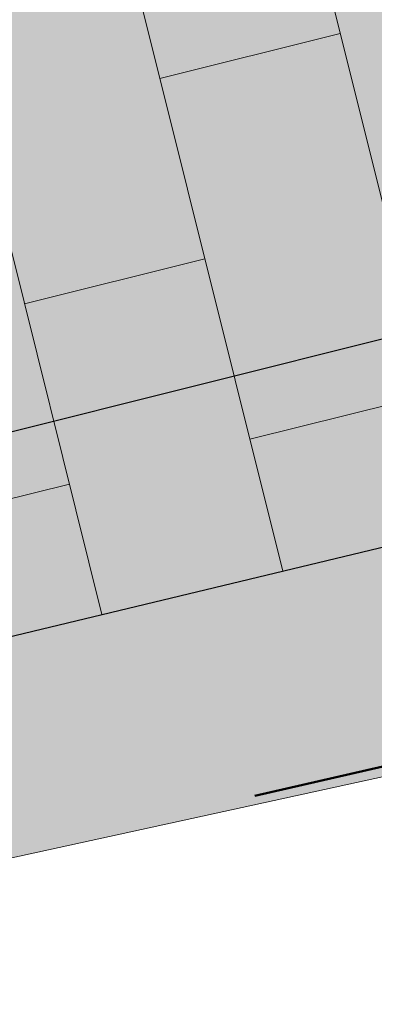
# Model space of a CAD drawing. Header units: metres. Extents: x 738076 to 738809, y 6589688 to 6590318.
# Tile 97 of 188: x 738436.97 to 738438.19, y 6590021.2 to 6590024.56. Entities that reach past the tile are written whole.
import ezdxf

# ---------------------------------------------------------------- set-up
doc = ezdxf.new("R2010")
doc.units = ezdxf.units.M
doc.linetypes.add('TOOPIIR', pattern=[7, 6, -1])
for name, color, linetype, lineweight in [('_GE (2D)', 7, 'Continuous', 5), ('_MA-joon kool (2D)', 7, 'Continuous', 5), ('_MA-pind kool (2D)', 7, 'Continuous', 5), ('MA-v2ikevorm-m88bel', 7, 'Continuous', 13), ('None', 7, 'Continuous', 5)]:
    doc.layers.add(name, color=color, linetype=linetype, lineweight=lineweight)
for name, color, linetype, lineweight, true_color in [('GE-HOONE', 7, 'Continuous', 5, 0x888888), ('GE-SITRASS', 7, 'Continuous', 5, 0x888888), ('MA-haljastus murukate', 7, 'Continuous', 5, 0xb9ceac), ('MA-projektala piir', 7, 'TOOPIIR', 50, 0xdd0000), ('MA-tee graniitkivi 100x100mm. tumehall', 7, 'Continuous', 5, 0x636466), ('MA-tee graniitplaat 300xvaba mm. helehall', 7, 'Continuous', 5, 0x636466)]:
    doc.layers.add(name, color=color, linetype=linetype, lineweight=lineweight, true_color=true_color)
doc.styles.add('Arial', font='Arial')
doc.linetypes.add('-S-', pattern='A,10,-0.8000000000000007,-1.308667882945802,["S",Arial,S=1.4,R=0,X=-1.308667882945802,Y=-0.6999999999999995],-0.8913321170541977,10,-3', length=26)
pattern_1 = [(104, (0, 0), (-0.6161377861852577, -0.153620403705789), []), (-166, (0, 0), (0.3072408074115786, -1.232275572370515), [0.6349999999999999, -0.6349999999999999]), (-166, (-0.7697581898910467, 0.4625173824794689), (0.3072408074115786, -1.232275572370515), [0.6349999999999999, -0.6349999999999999])]
pattern_2 = [(283.1205774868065, (4407960.373162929, 12471047.56384442), (0.3859047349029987, -0.2399704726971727), [0.1580007, -0.163277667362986]), (283.1205774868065, (4407960.566494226, 12471047.44358205), (0.3859047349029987, -0.2399704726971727), [0.1580007, -0.163277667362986]), (283.1205774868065, (4407960.529954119, 12471047.60036835), (0.3859047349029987, -0.2399704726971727), [0.1580007, -0.163277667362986]), (283.1205774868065, (4407960.409697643, 12471047.40704652), (0.3859047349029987, -0.2399704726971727), [0.1580007, -0.163277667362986]), (373.1155223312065, (4407960.566494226, 12471047.44358205), (-0.3859047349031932, 0.2399704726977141), [0.1580007, -0.163356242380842]), (373.1155223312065, (4407960.373162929, 12471047.56384442), (-0.3859047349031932, 0.2399704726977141), [0.1580007, -0.163356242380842]), (373.1155223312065, (4407960.529954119, 12471047.60036835), (-0.3859047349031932, 0.2399704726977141), [0.1580007, -0.163356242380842]), (373.1155223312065, (4407960.409697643, 12471047.40704652), (-0.3859047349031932, 0.2399704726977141), [0.1580007, -0.163356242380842]), (283.1205774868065, (4407960.720372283, 12471047.4794353), (0.3859047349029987, -0.2399704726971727), [0.1580007, -0.163277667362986]), (283.1205774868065, (4407960.563575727, 12471047.44290275), (0.3859047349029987, -0.2399704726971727), [0.1580007, -0.163277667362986]), (283.1205774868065, (4407960.52703967, 12471047.59969849), (0.3859047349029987, -0.2399704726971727), [0.1580007, -0.163277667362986]), (283.1205774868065, (4407960.683837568, 12471047.6362332), (0.3859047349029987, -0.2399704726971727), [0.1580007, -0.163277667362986]), (193.1155223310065, (4407960.719684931, 12471047.48234568), (0.3859047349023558, -0.2399704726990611), [0.1580007, -0.163356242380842]), (193.1155223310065, (4407960.599428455, 12471047.28902385), (0.3859047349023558, -0.2399704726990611), [0.1580007, -0.163356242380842]), (193.1155223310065, (4407960.562901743, 12471047.44583173), (0.3859047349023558, -0.2399704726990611), [0.157988, -0.163368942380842]), (193.1155223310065, (4407960.756226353, 12471047.32555856), (0.3859047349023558, -0.2399704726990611), [0.1580007, -0.163356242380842])]

# ---------------------------------------------------------------- blocks, each defined once
blk = doc.blocks.new('Hardscape (2D)-7')
at = {"layer": 'MA-haljastus murukate', "color": 0, "flags": 1}
for tag in ['instanceID', 'prm0_value', 'prm1_value', 'prm2_value', 'prm3_value', 'prm4_value', 'prm5_value', 'prm6_value', 'prm7_value', 'prm8_value', 'prm0_name', 'prm0_type', 'prm2_name', 'prm2_type', 'prm3_name', 'prm3_type', 'prm6_name', 'prm6_type', 'prm8_name', 'prm8_type', 'prm1_name', 'prm1_type', 'prm4_name', 'prm4_type', 'prm5_name', 'prm5_type', 'prm7_name', 'prm7_type', 'IFC_UUID']:
    blk.add_attdef(tag, (-2153990.443052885, -6234733.60896086), '', height=0.00018, dxfattribs=at)
at = {"color": 255, "linetype": 'Continuous', "lineweight": 5, "transparency": 33554687}
blk.add_wipeout([(3.900697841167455, 4.2542381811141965), (-2.963184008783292, 5.663392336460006), (-2.963184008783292, 6.480077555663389), (-1.409201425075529, 6.161045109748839), (-0.6084073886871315, 10.061651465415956), (-2.963184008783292, 10.545086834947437), (-2.963184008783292, 13.931955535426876), (1.6567575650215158, 15.041858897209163)], dxfattribs=at).dxf.layer = 'None'
blk = doc.blocks.new('Hardscape (2D)-44')
at = {"layer": 'MA-tee graniitplaat 300xvaba mm. helehall', "color": 0, "flags": 1}
for tag in ['instanceID', 'prm0_value', 'prm1_value', 'prm2_value', 'prm3_value', 'prm4_value', 'prm5_value', 'prm6_value', 'prm7_value', 'prm8_value', 'prm0_name', 'prm0_type', 'prm2_name', 'prm2_type', 'prm3_name', 'prm3_type', 'prm6_name', 'prm6_type', 'prm8_name', 'prm8_type', 'prm1_name', 'prm1_type', 'prm4_name', 'prm4_type', 'prm5_name', 'prm5_type', 'prm7_name', 'prm7_type', 'IFC_UUID']:
    blk.add_attdef(tag, (-2153991.025472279, -6234725.077291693), '', height=0.00018, dxfattribs=at)
at = {"color": 255, "linetype": 'Continuous', "lineweight": 5, "transparency": 33554687}
blk.add_wipeout([(84.71002162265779, 8.588447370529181), (84.12119525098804, 11.061904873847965), (2.1294583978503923, -8.690562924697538), (2.7118777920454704, -11.120557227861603)], dxfattribs=at).dxf.layer = 'MA-v2ikevorm-m88bel'
at = {"layer": 'MA-tee graniitplaat 300xvaba mm. helehall', "linetype": 'Continuous', "lineweight": 0, "true_color": 0xeeeeee, "transparency": 33554687}
blk.add_hatch(color=7, dxfattribs=at).paths.add_polyline_path([(84.71002162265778, 8.588447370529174), (84.12119525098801, 11.06190487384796), (2.129458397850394, -8.69056292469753), (2.711877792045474, -11.1205572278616)])
blk.add_hatch(color=7, dxfattribs=at).paths.add_polyline_path([(84.71002162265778, 8.588447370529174), (84.12119525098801, 11.06190487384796), (2.129458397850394, -8.69056292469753), (2.711877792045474, -11.1205572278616)])
blk.add_hatch(color=7, dxfattribs=at).paths.add_polyline_path([(84.71002162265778, 8.588447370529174), (84.12119525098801, 11.06190487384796), (2.129458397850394, -8.69056292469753), (2.711877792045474, -11.1205572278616)])
at = {"layer": 'MA-tee graniitplaat 300xvaba mm. helehall', "linetype": 'Continuous', "lineweight": 5, "true_color": 0x636466, "transparency": 33554687}
h = blk.add_hatch(dxfattribs=at)
h.set_pattern_fill('graniitplaat 300xvaba_ helehall', color=251, style=0, pattern_type=2)
h.set_pattern_definition(pattern_1)
h.paths.add_polyline_path([(84.71002162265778, 8.588447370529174), (84.12119525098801, 11.06190487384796), (2.129458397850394, -8.69056292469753), (2.711877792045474, -11.1205572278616)])
h = blk.add_hatch(dxfattribs=at)
h.set_pattern_fill('graniitplaat 300xvaba_ helehall', color=251, style=0, pattern_type=2)
h.set_pattern_definition(pattern_1)
h.paths.add_polyline_path([(84.71002162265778, 8.588447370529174), (84.12119525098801, 11.06190487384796), (2.129458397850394, -8.69056292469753), (2.711877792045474, -11.1205572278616)])
h = blk.add_hatch(dxfattribs=at)
h.set_pattern_fill('graniitplaat 300xvaba_ helehall', color=251, style=0, pattern_type=2)
h.set_pattern_definition(pattern_1)
h.paths.add_polyline_path([(84.71002162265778, 8.588447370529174), (84.12119525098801, 11.06190487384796), (2.129458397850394, -8.69056292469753), (2.711877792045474, -11.1205572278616)])
at = {"layer": 'MA-tee graniitplaat 300xvaba mm. helehall', "transparency": 33554687, "flags": 128}
blk.add_lwpolyline([(84.71002162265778, 8.588447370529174), (84.12119525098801, 11.06190487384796), (2.129458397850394, -8.69056292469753), (2.711877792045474, -11.1205572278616)], close=True, dxfattribs=at)
blk.add_lwpolyline([(84.71002162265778, 8.588447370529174), (84.12119525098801, 11.06190487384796), (2.129458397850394, -8.69056292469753), (2.711877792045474, -11.1205572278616)], close=True, dxfattribs=at)
blk.add_lwpolyline([(84.71002162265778, 8.588447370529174), (84.12119525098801, 11.06190487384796), (2.129458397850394, -8.69056292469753), (2.711877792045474, -11.1205572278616)], close=True, dxfattribs=at)
at = {"layer": 'MA-v2ikevorm-m88bel', "color": 7, "linetype": 'Continuous', "lineweight": 5, "transparency": 33554687, "flags": 128}
blk.add_lwpolyline([(84.71002162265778, 8.588447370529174), (84.12119525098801, 11.06190487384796), (2.129458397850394, -8.69056292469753), (2.711877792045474, -11.1205572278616)], close=True, dxfattribs=at)
blk = doc.blocks.new('Hardscape (2D)-46')
at = {"layer": 'MA-tee graniitkivi 100x100mm. tumehall', "linetype": 'Continuous', "lineweight": 0, "true_color": 0xcccccc, "transparency": 33554687}
h = blk.add_hatch(color=254, dxfattribs=at)
edge = h.paths.add_edge_path()
edge.add_line((0, 0), (0.1407406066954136, -0.6794191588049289))
edge.add_line((0.1407406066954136, -0.6794191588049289), (15.48401072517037, 2.678731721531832))
edge.add_line((15.48401072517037, 2.678731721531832), (15.34674060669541, 3.20758083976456))
edge.add_line((15.34674060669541, 3.20758083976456), (16.41374060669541, 3.399580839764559))
edge.add_line((16.41374060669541, 3.399580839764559), (16.58572260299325, 2.919861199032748))
edge.add_line((16.58572260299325, 2.919861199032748), (22.78914642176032, 4.277592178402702))
edge.add_line((22.78914642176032, 4.277592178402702), (22.67699217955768, 4.768493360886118))
edge.add_line((22.67699217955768, 4.768493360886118), (23.84154775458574, 5.034554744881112))
edge.add_line((23.84154775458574, 5.034554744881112), (23.96592798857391, 4.535152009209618))
edge.add_line((23.96592798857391, 4.535152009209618), (40.54866884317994, 8.164583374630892))
edge.add_line((40.54866884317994, 8.164583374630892), (40.5151436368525, 8.31078135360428))
edge.add_line((40.5151436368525, 8.31078135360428), (41.59908594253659, 8.559344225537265))
edge.add_line((41.59908594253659, 8.559344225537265), (41.63344689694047, 8.413340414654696))
edge.add_line((41.63344689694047, 8.413340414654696), (44.33938831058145, 9.05016440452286))
edge.add_line((44.33938831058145, 9.05016440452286), (44.30502735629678, 9.196168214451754))
edge.add_line((44.30502735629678, 9.196168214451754), (45.41465632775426, 9.45731146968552))
edge.add_line((45.41465632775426, 9.45731146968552), (45.44901747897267, 9.311306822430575))
edge.add_line((45.44901747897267, 9.311306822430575), (48.13536581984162, 9.933940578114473))
edge.add_line((48.13536581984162, 9.933940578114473), (48.10149875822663, 10.08005974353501))
edge.add_line((48.10149875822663, 10.08005974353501), (49.21200441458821, 10.33744941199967))
edge.add_line((49.21200441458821, 10.33744941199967), (49.24587259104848, 10.19132543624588))
edge.add_line((49.24587259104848, 10.19132543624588), (51.95964571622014, 10.7971639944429))
edge.add_line((51.95964571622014, 10.7971639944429), (51.92696906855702, 10.94353468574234))
edge.add_line((51.92696906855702, 10.94353468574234), (53.03952592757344, 11.19190837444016))
edge.add_line((53.03952592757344, 11.19190837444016), (53.07452205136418, 11.04605550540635))
edge.add_line((53.07452205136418, 11.04605550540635), (56.29808180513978, 11.81952054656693))
edge.add_line((56.29808180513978, 11.81952054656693), (56.26308816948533, 11.96536304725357))
edge.add_line((56.26308816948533, 11.96536304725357), (66.08179228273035, 14.44547745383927))
edge.add_line((66.08179228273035, 14.44547745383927), (66.0946364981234, 14.39716188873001))
edge.add_line((66.0946364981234, 14.39716188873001), (68.99433060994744, 15.16801690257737))
edge.add_line((68.99433060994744, 15.16801690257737), (69.00867158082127, 15.12014570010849))
edge.add_line((69.00867158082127, 15.12014570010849), (70.57701321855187, 15.58998018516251))
edge.add_arc((71.08218407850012, 13.8494995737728), 1.812310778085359, 185.6745158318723, 253.8147395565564, ccw=False)
edge.add_line((72.50942698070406, 14.96639171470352), (72.69492792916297, 14.77303567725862))
edge.add_line((72.69492792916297, 14.77303567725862), (73.06035552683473, 14.32290410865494))
edge.add_line((73.06035552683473, 14.32290410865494), (73.38358947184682, 13.85832996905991))
edge.add_line((73.38358947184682, 13.85832996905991), (73.45874060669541, 13.87858083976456))
edge.add_line((73.45874060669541, 13.87858083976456), (72.60780886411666, 17.45305304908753))
edge.add_line((72.60780886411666, 17.45305304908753), (0, 0))
at = {"layer": 'MA-tee graniitkivi 100x100mm. tumehall', "linetype": 'Continuous', "lineweight": 5, "true_color": 0x808080, "transparency": 33554687}
h = blk.add_hatch(dxfattribs=at)
h.set_pattern_fill('graniitkivi 100x100mm_ tumehall', color=8, style=0, pattern_type=2)
h.set_pattern_definition([(-44.99560985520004, (-0.2255647, 0.2255647), (0.4544318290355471, 7.033111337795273e-05), [0.1580007, -0.163277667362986]), (-44.99560985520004, (0.0021193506, 0.2255647), (0.4544318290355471, 7.033111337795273e-05), [0.1580007, -0.163277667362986]), (-44.99560985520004, (-0.1117219, 0.3393948), (0.4544318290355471, 7.033111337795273e-05), [0.1580007, -0.163277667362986]), (-44.99560985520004, (-0.1117219, 0.1117219), (0.4544318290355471, 7.033111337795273e-05), [0.1580007, -0.163277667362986]), (44.9993349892, (0.0021193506, 0.2255647), (-0.4544318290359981, -7.033111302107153e-05), [0.1580007, -0.163356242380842]), (44.9993349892, (-0.2255647, 0.2255647), (-0.4544318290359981, -7.033111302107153e-05), [0.1580007, -0.163356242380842]), (44.9993349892, (-0.1117219, 0.3393948), (-0.4544318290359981, -7.033111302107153e-05), [0.1580007, -0.163356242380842]), (44.9993349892, (-0.1117219, 0.1117219), (-0.4544318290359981, -7.033111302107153e-05), [0.1580007, -0.163356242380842]), (-44.99560985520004, (0.1138428, 0.3372866), (0.4544318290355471, 7.033111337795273e-05), [0.1580007, -0.163277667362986]), (-44.99560985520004, (0, 0.22344634), (0.4544318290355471, 7.033111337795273e-05), [0.1580007, -0.163277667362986]), (-44.99560985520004, (-0.1138428, 0.3372866), (0.4544318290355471, 7.033111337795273e-05), [0.1580007, -0.163277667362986]), (-44.99560985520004, (0, 0.4511294), (0.4544318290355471, 7.033111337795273e-05), [0.1580007, -0.163277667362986]), (-135.000665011, (0.1117219, 0.3393948), (0.4544318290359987, 7.033111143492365e-05), [0.1580007, -0.163356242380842]), (-135.000665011, (0.1117219, 0.1117219), (0.4544318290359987, 7.033111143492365e-05), [0.1580007, -0.163356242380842]), (-135.000665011, (-0.002119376, 0.2255774), (0.4544318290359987, 7.033111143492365e-05), [0.157988, -0.163368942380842]), (-135.000665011, (0.2255647, 0.2255647), (0.4544318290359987, 7.033111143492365e-05), [0.1580007, -0.163356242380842])])
edge = h.paths.add_edge_path()
edge.add_line((0, 0), (0.1407406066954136, -0.6794191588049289))
edge.add_line((0.1407406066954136, -0.6794191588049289), (15.48401072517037, 2.678731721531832))
edge.add_line((15.48401072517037, 2.678731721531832), (15.34674060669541, 3.20758083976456))
edge.add_line((15.34674060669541, 3.20758083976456), (16.41374060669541, 3.399580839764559))
edge.add_line((16.41374060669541, 3.399580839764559), (16.58572260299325, 2.919861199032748))
edge.add_line((16.58572260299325, 2.919861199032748), (22.78914642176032, 4.277592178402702))
edge.add_line((22.78914642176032, 4.277592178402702), (22.67699217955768, 4.768493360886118))
edge.add_line((22.67699217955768, 4.768493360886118), (23.84154775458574, 5.034554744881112))
edge.add_line((23.84154775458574, 5.034554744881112), (23.96592798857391, 4.535152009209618))
edge.add_line((23.96592798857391, 4.535152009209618), (40.54866884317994, 8.164583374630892))
edge.add_line((40.54866884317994, 8.164583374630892), (40.5151436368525, 8.31078135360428))
edge.add_line((40.5151436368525, 8.31078135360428), (41.59908594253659, 8.559344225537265))
edge.add_line((41.59908594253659, 8.559344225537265), (41.63344689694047, 8.413340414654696))
edge.add_line((41.63344689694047, 8.413340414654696), (44.33938831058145, 9.05016440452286))
edge.add_line((44.33938831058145, 9.05016440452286), (44.30502735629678, 9.196168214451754))
edge.add_line((44.30502735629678, 9.196168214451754), (45.41465632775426, 9.45731146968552))
edge.add_line((45.41465632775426, 9.45731146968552), (45.44901747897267, 9.311306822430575))
edge.add_line((45.44901747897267, 9.311306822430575), (48.13536581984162, 9.933940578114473))
edge.add_line((48.13536581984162, 9.933940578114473), (48.10149875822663, 10.08005974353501))
edge.add_line((48.10149875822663, 10.08005974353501), (49.21200441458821, 10.33744941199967))
edge.add_line((49.21200441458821, 10.33744941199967), (49.24587259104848, 10.19132543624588))
edge.add_line((49.24587259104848, 10.19132543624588), (51.95964571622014, 10.7971639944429))
edge.add_line((51.95964571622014, 10.7971639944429), (51.92696906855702, 10.94353468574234))
edge.add_line((51.92696906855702, 10.94353468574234), (53.03952592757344, 11.19190837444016))
edge.add_line((53.03952592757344, 11.19190837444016), (53.07452205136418, 11.04605550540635))
edge.add_line((53.07452205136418, 11.04605550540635), (56.29808180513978, 11.81952054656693))
edge.add_line((56.29808180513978, 11.81952054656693), (56.26308816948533, 11.96536304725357))
edge.add_line((56.26308816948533, 11.96536304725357), (66.08179228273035, 14.44547745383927))
edge.add_line((66.08179228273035, 14.44547745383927), (66.0946364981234, 14.39716188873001))
edge.add_line((66.0946364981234, 14.39716188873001), (68.99433060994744, 15.16801690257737))
edge.add_line((68.99433060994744, 15.16801690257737), (69.00867158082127, 15.12014570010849))
edge.add_line((69.00867158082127, 15.12014570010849), (70.57701321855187, 15.58998018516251))
edge.add_arc((71.08218407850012, 13.8494995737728), 1.812310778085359, 38.04503671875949, 106.18526044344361, ccw=False)
edge.add_line((72.50942698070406, 14.96639171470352), (72.69492792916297, 14.77303567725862))
edge.add_line((72.69492792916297, 14.77303567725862), (73.06035552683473, 14.32290410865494))
edge.add_line((73.06035552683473, 14.32290410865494), (73.38358947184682, 13.85832996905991))
edge.add_line((73.38358947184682, 13.85832996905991), (73.45874060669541, 13.87858083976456))
edge.add_line((73.45874060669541, 13.87858083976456), (72.60780886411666, 17.45305304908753))
edge.add_line((72.60780886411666, 17.45305304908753), (0, 0))
at = {"layer": 'MA-tee graniitkivi 100x100mm. tumehall', "linetype": 'Continuous', "lineweight": 0, "true_color": 0xcccccc, "transparency": 33554687}
h = blk.add_hatch(color=254, dxfattribs=at)
edge = h.paths.add_edge_path()
edge.add_line((0, 0), (0.1407406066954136, -0.6794191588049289))
edge.add_line((0.1407406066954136, -0.6794191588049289), (15.48401072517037, 2.678731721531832))
edge.add_line((15.48401072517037, 2.678731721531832), (15.34674060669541, 3.20758083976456))
edge.add_line((15.34674060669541, 3.20758083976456), (16.41374060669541, 3.399580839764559))
edge.add_line((16.41374060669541, 3.399580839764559), (16.58572260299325, 2.919861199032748))
edge.add_line((16.58572260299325, 2.919861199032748), (22.78914642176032, 4.277592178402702))
edge.add_line((22.78914642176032, 4.277592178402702), (22.67699217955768, 4.768493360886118))
edge.add_line((22.67699217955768, 4.768493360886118), (23.84154775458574, 5.034554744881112))
edge.add_line((23.84154775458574, 5.034554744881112), (23.96592798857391, 4.535152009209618))
edge.add_line((23.96592798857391, 4.535152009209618), (40.54866884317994, 8.164583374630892))
edge.add_line((40.54866884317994, 8.164583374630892), (40.5151436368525, 8.31078135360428))
edge.add_line((40.5151436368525, 8.31078135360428), (41.59908594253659, 8.559344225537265))
edge.add_line((41.59908594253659, 8.559344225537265), (41.63344689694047, 8.413340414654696))
edge.add_line((41.63344689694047, 8.413340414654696), (44.33938831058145, 9.05016440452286))
edge.add_line((44.33938831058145, 9.05016440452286), (44.30502735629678, 9.196168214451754))
edge.add_line((44.30502735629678, 9.196168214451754), (45.41465632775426, 9.45731146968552))
edge.add_line((45.41465632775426, 9.45731146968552), (45.44901747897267, 9.311306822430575))
edge.add_line((45.44901747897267, 9.311306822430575), (48.13536581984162, 9.933940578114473))
edge.add_line((48.13536581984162, 9.933940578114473), (48.10149875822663, 10.08005974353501))
edge.add_line((48.10149875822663, 10.08005974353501), (49.21200441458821, 10.33744941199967))
edge.add_line((49.21200441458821, 10.33744941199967), (49.24587259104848, 10.19132543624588))
edge.add_line((49.24587259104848, 10.19132543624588), (51.95964571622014, 10.7971639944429))
edge.add_line((51.95964571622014, 10.7971639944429), (51.92696906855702, 10.94353468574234))
edge.add_line((51.92696906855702, 10.94353468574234), (53.03952592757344, 11.19190837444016))
edge.add_line((53.03952592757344, 11.19190837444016), (53.07452205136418, 11.04605550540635))
edge.add_line((53.07452205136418, 11.04605550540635), (56.29808180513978, 11.81952054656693))
edge.add_line((56.29808180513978, 11.81952054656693), (56.26308816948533, 11.96536304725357))
edge.add_line((56.26308816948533, 11.96536304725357), (66.08179228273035, 14.44547745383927))
edge.add_line((66.08179228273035, 14.44547745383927), (66.0946364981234, 14.39716188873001))
edge.add_line((66.0946364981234, 14.39716188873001), (68.99433060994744, 15.16801690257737))
edge.add_line((68.99433060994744, 15.16801690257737), (69.00867158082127, 15.12014570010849))
edge.add_line((69.00867158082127, 15.12014570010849), (70.57701321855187, 15.58998018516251))
edge.add_arc((71.08218407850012, 13.8494995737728), 1.812310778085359, 38.04503671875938, 106.18526044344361, ccw=False)
edge.add_line((72.50942698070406, 14.96639171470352), (72.69492792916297, 14.77303567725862))
edge.add_line((72.69492792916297, 14.77303567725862), (73.06035552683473, 14.32290410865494))
edge.add_line((73.06035552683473, 14.32290410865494), (73.38358947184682, 13.85832996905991))
edge.add_line((73.38358947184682, 13.85832996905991), (73.45874060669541, 13.87858083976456))
edge.add_line((73.45874060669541, 13.87858083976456), (72.60780886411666, 17.45305304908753))
edge.add_line((72.60780886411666, 17.45305304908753), (0, 0))
at = {"layer": 'MA-tee graniitkivi 100x100mm. tumehall', "linetype": 'Continuous', "lineweight": 5, "true_color": 0x808080, "transparency": 33554687}
h = blk.add_hatch(dxfattribs=at)
h.set_pattern_fill('graniitkivi 100x100mm_ tumehall', color=8, angle=328.1161873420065, style=0, pattern_type=2)
h.set_pattern_definition(pattern_2)
edge = h.paths.add_edge_path()
edge.add_line((0, 0), (0.1407406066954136, -0.6794191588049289))
edge.add_line((0.1407406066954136, -0.6794191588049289), (15.48401072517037, 2.678731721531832))
edge.add_line((15.48401072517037, 2.678731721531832), (15.34674060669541, 3.20758083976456))
edge.add_line((15.34674060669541, 3.20758083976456), (16.41374060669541, 3.399580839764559))
edge.add_line((16.41374060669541, 3.399580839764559), (16.58572260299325, 2.919861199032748))
edge.add_line((16.58572260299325, 2.919861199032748), (22.78914642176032, 4.277592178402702))
edge.add_line((22.78914642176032, 4.277592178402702), (22.67699217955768, 4.768493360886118))
edge.add_line((22.67699217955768, 4.768493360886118), (23.84154775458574, 5.034554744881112))
edge.add_line((23.84154775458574, 5.034554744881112), (23.96592798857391, 4.535152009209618))
edge.add_line((23.96592798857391, 4.535152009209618), (40.54866884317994, 8.164583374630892))
edge.add_line((40.54866884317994, 8.164583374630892), (40.5151436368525, 8.31078135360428))
edge.add_line((40.5151436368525, 8.31078135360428), (41.59908594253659, 8.559344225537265))
edge.add_line((41.59908594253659, 8.559344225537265), (41.63344689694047, 8.413340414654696))
edge.add_line((41.63344689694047, 8.413340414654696), (44.33938831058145, 9.05016440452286))
edge.add_line((44.33938831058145, 9.05016440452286), (44.30502735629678, 9.196168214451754))
edge.add_line((44.30502735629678, 9.196168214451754), (45.41465632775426, 9.45731146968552))
edge.add_line((45.41465632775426, 9.45731146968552), (45.44901747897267, 9.311306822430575))
edge.add_line((45.44901747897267, 9.311306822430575), (48.13536581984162, 9.933940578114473))
edge.add_line((48.13536581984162, 9.933940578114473), (48.10149875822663, 10.08005974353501))
edge.add_line((48.10149875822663, 10.08005974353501), (49.21200441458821, 10.33744941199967))
edge.add_line((49.21200441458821, 10.33744941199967), (49.24587259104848, 10.19132543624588))
edge.add_line((49.24587259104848, 10.19132543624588), (51.95964571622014, 10.7971639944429))
edge.add_line((51.95964571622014, 10.7971639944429), (51.92696906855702, 10.94353468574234))
edge.add_line((51.92696906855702, 10.94353468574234), (53.03952592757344, 11.19190837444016))
edge.add_line((53.03952592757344, 11.19190837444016), (53.07452205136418, 11.04605550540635))
edge.add_line((53.07452205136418, 11.04605550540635), (56.29808180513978, 11.81952054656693))
edge.add_line((56.29808180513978, 11.81952054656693), (56.26308816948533, 11.96536304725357))
edge.add_line((56.26308816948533, 11.96536304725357), (66.08179228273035, 14.44547745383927))
edge.add_line((66.08179228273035, 14.44547745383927), (66.0946364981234, 14.39716188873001))
edge.add_line((66.0946364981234, 14.39716188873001), (68.99433060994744, 15.16801690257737))
edge.add_line((68.99433060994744, 15.16801690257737), (69.00867158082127, 15.12014570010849))
edge.add_line((69.00867158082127, 15.12014570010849), (70.57701321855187, 15.58998018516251))
edge.add_arc((71.08218407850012, 13.8494995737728), 1.812310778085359, 38.04503671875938, 106.18526044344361, ccw=False)
edge.add_line((72.50942698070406, 14.96639171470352), (72.69492792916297, 14.77303567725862))
edge.add_line((72.69492792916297, 14.77303567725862), (73.06035552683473, 14.32290410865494))
edge.add_line((73.06035552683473, 14.32290410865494), (73.38358947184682, 13.85832996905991))
edge.add_line((73.38358947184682, 13.85832996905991), (73.45874060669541, 13.87858083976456))
edge.add_line((73.45874060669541, 13.87858083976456), (72.60780886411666, 17.45305304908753))
edge.add_line((72.60780886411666, 17.45305304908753), (0, 0))
at = {"layer": 'MA-tee graniitkivi 100x100mm. tumehall', "linetype": 'Continuous', "lineweight": 0, "true_color": 0xcccccc, "transparency": 33554687}
h = blk.add_hatch(color=254, dxfattribs=at)
edge = h.paths.add_edge_path()
edge.add_line((0, 0), (0.1407406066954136, -0.6794191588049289))
edge.add_line((0.1407406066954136, -0.6794191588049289), (15.48401072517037, 2.678731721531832))
edge.add_line((15.48401072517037, 2.678731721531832), (15.34674060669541, 3.20758083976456))
edge.add_line((15.34674060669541, 3.20758083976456), (16.41374060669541, 3.399580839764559))
edge.add_line((16.41374060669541, 3.399580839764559), (16.58572260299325, 2.919861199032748))
edge.add_line((16.58572260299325, 2.919861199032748), (22.78914642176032, 4.277592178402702))
edge.add_line((22.78914642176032, 4.277592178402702), (22.67699217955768, 4.768493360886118))
edge.add_line((22.67699217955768, 4.768493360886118), (23.84154775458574, 5.034554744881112))
edge.add_line((23.84154775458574, 5.034554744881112), (23.96592798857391, 4.535152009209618))
edge.add_line((23.96592798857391, 4.535152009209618), (40.54866884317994, 8.164583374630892))
edge.add_line((40.54866884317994, 8.164583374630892), (40.5151436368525, 8.31078135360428))
edge.add_line((40.5151436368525, 8.31078135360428), (41.59908594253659, 8.559344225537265))
edge.add_line((41.59908594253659, 8.559344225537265), (41.63344689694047, 8.413340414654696))
edge.add_line((41.63344689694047, 8.413340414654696), (44.33938831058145, 9.05016440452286))
edge.add_line((44.33938831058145, 9.05016440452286), (44.30502735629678, 9.196168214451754))
edge.add_line((44.30502735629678, 9.196168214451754), (45.41465632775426, 9.45731146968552))
edge.add_line((45.41465632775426, 9.45731146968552), (45.44901747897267, 9.311306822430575))
edge.add_line((45.44901747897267, 9.311306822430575), (48.13536581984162, 9.933940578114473))
edge.add_line((48.13536581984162, 9.933940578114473), (48.10149875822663, 10.08005974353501))
edge.add_line((48.10149875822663, 10.08005974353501), (49.21200441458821, 10.33744941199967))
edge.add_line((49.21200441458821, 10.33744941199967), (49.24587259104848, 10.19132543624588))
edge.add_line((49.24587259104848, 10.19132543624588), (51.95964571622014, 10.7971639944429))
edge.add_line((51.95964571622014, 10.7971639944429), (51.92696906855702, 10.94353468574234))
edge.add_line((51.92696906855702, 10.94353468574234), (53.03952592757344, 11.19190837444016))
edge.add_line((53.03952592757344, 11.19190837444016), (53.07452205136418, 11.04605550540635))
edge.add_line((53.07452205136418, 11.04605550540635), (56.29808180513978, 11.81952054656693))
edge.add_line((56.29808180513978, 11.81952054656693), (56.26308816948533, 11.96536304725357))
edge.add_line((56.26308816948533, 11.96536304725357), (66.08179228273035, 14.44547745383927))
edge.add_line((66.08179228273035, 14.44547745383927), (66.0946364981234, 14.39716188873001))
edge.add_line((66.0946364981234, 14.39716188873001), (68.99433060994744, 15.16801690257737))
edge.add_line((68.99433060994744, 15.16801690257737), (69.00867158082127, 15.12014570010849))
edge.add_line((69.00867158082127, 15.12014570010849), (70.57701321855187, 15.58998018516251))
edge.add_arc((71.08218407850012, 13.8494995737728), 1.812310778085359, 38.04503671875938, 106.18526044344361, ccw=False)
edge.add_line((72.50942698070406, 14.96639171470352), (72.69492792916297, 14.77303567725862))
edge.add_line((72.69492792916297, 14.77303567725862), (73.06035552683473, 14.32290410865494))
edge.add_line((73.06035552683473, 14.32290410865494), (73.38358947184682, 13.85832996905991))
edge.add_line((73.38358947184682, 13.85832996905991), (73.45874060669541, 13.87858083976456))
edge.add_line((73.45874060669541, 13.87858083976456), (72.60780886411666, 17.45305304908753))
edge.add_line((72.60780886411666, 17.45305304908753), (0, 0))
at = {"layer": 'MA-tee graniitkivi 100x100mm. tumehall', "linetype": 'Continuous', "lineweight": 5, "true_color": 0x808080, "transparency": 33554687}
h = blk.add_hatch(dxfattribs=at)
h.set_pattern_fill('graniitkivi 100x100mm_ tumehall', color=8, angle=328.1161873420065, style=0, pattern_type=2)
h.set_pattern_definition(pattern_2)
edge = h.paths.add_edge_path()
edge.add_line((0, 0), (0.1407406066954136, -0.6794191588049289))
edge.add_line((0.1407406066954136, -0.6794191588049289), (15.48401072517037, 2.678731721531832))
edge.add_line((15.48401072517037, 2.678731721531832), (15.34674060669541, 3.20758083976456))
edge.add_line((15.34674060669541, 3.20758083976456), (16.41374060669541, 3.399580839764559))
edge.add_line((16.41374060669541, 3.399580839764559), (16.58572260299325, 2.919861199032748))
edge.add_line((16.58572260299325, 2.919861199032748), (22.78914642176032, 4.277592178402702))
edge.add_line((22.78914642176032, 4.277592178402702), (22.67699217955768, 4.768493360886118))
edge.add_line((22.67699217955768, 4.768493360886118), (23.84154775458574, 5.034554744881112))
edge.add_line((23.84154775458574, 5.034554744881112), (23.96592798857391, 4.535152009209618))
edge.add_line((23.96592798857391, 4.535152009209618), (40.54866884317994, 8.164583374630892))
edge.add_line((40.54866884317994, 8.164583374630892), (40.5151436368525, 8.31078135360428))
edge.add_line((40.5151436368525, 8.31078135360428), (41.59908594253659, 8.559344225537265))
edge.add_line((41.59908594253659, 8.559344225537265), (41.63344689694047, 8.413340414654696))
edge.add_line((41.63344689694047, 8.413340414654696), (44.33938831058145, 9.05016440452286))
edge.add_line((44.33938831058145, 9.05016440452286), (44.30502735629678, 9.196168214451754))
edge.add_line((44.30502735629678, 9.196168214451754), (45.41465632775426, 9.45731146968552))
edge.add_line((45.41465632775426, 9.45731146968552), (45.44901747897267, 9.311306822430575))
edge.add_line((45.44901747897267, 9.311306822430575), (48.13536581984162, 9.933940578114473))
edge.add_line((48.13536581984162, 9.933940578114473), (48.10149875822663, 10.08005974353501))
edge.add_line((48.10149875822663, 10.08005974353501), (49.21200441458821, 10.33744941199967))
edge.add_line((49.21200441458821, 10.33744941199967), (49.24587259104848, 10.19132543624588))
edge.add_line((49.24587259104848, 10.19132543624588), (51.95964571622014, 10.7971639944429))
edge.add_line((51.95964571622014, 10.7971639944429), (51.92696906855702, 10.94353468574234))
edge.add_line((51.92696906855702, 10.94353468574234), (53.03952592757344, 11.19190837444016))
edge.add_line((53.03952592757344, 11.19190837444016), (53.07452205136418, 11.04605550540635))
edge.add_line((53.07452205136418, 11.04605550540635), (56.29808180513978, 11.81952054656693))
edge.add_line((56.29808180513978, 11.81952054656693), (56.26308816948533, 11.96536304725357))
edge.add_line((56.26308816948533, 11.96536304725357), (66.08179228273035, 14.44547745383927))
edge.add_line((66.08179228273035, 14.44547745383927), (66.0946364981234, 14.39716188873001))
edge.add_line((66.0946364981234, 14.39716188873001), (68.99433060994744, 15.16801690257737))
edge.add_line((68.99433060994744, 15.16801690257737), (69.00867158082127, 15.12014570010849))
edge.add_line((69.00867158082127, 15.12014570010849), (70.57701321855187, 15.58998018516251))
edge.add_arc((71.08218407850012, 13.8494995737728), 1.812310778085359, 38.04503671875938, 106.18526044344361, ccw=False)
edge.add_line((72.50942698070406, 14.96639171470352), (72.69492792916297, 14.77303567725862))
edge.add_line((72.69492792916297, 14.77303567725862), (73.06035552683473, 14.32290410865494))
edge.add_line((73.06035552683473, 14.32290410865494), (73.38358947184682, 13.85832996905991))
edge.add_line((73.38358947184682, 13.85832996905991), (73.45874060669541, 13.87858083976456))
edge.add_line((73.45874060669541, 13.87858083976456), (72.60780886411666, 17.45305304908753))
edge.add_line((72.60780886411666, 17.45305304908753), (0, 0))
at = {"layer": 'MA-tee graniitplaat 300xvaba mm. helehall', "linetype": 'Continuous', "lineweight": 0, "true_color": 0xff00ff, "transparency": 33554687}
h = blk.add_hatch(color=6, dxfattribs=at)
edge = h.paths.add_edge_path()
edge.add_line((0, 0), (0.1407406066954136, -0.6794191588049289))
edge.add_line((0.1407406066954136, -0.6794191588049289), (15.48401072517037, 2.678731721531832))
edge.add_line((15.48401072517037, 2.678731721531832), (15.34674060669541, 3.20758083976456))
edge.add_line((15.34674060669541, 3.20758083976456), (16.41374060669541, 3.399580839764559))
edge.add_line((16.41374060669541, 3.399580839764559), (16.58572260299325, 2.919861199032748))
edge.add_line((16.58572260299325, 2.919861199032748), (22.78914642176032, 4.277592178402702))
edge.add_line((22.78914642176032, 4.277592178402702), (22.67699217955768, 4.768493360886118))
edge.add_line((22.67699217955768, 4.768493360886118), (23.84154775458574, 5.034554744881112))
edge.add_line((23.84154775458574, 5.034554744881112), (23.96592798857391, 4.535152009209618))
edge.add_line((23.96592798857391, 4.535152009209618), (40.54866884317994, 8.164583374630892))
edge.add_line((40.54866884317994, 8.164583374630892), (40.5151436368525, 8.31078135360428))
edge.add_line((40.5151436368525, 8.31078135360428), (41.59908594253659, 8.559344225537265))
edge.add_line((41.59908594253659, 8.559344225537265), (41.63344689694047, 8.413340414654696))
edge.add_line((41.63344689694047, 8.413340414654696), (44.33938831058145, 9.05016440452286))
edge.add_line((44.33938831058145, 9.05016440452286), (44.30502735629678, 9.196168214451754))
edge.add_line((44.30502735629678, 9.196168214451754), (45.41465632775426, 9.45731146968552))
edge.add_line((45.41465632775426, 9.45731146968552), (45.44901747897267, 9.311306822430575))
edge.add_line((45.44901747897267, 9.311306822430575), (48.13536581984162, 9.933940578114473))
edge.add_line((48.13536581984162, 9.933940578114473), (48.10149875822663, 10.08005974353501))
edge.add_line((48.10149875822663, 10.08005974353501), (49.21200441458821, 10.33744941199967))
edge.add_line((49.21200441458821, 10.33744941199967), (49.24587259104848, 10.19132543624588))
edge.add_line((49.24587259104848, 10.19132543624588), (51.95964571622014, 10.7971639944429))
edge.add_line((51.95964571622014, 10.7971639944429), (51.92696906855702, 10.94353468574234))
edge.add_line((51.92696906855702, 10.94353468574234), (53.03952592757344, 11.19190837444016))
edge.add_line((53.03952592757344, 11.19190837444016), (53.07452205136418, 11.04605550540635))
edge.add_line((53.07452205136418, 11.04605550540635), (56.29808180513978, 11.81952054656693))
edge.add_line((56.29808180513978, 11.81952054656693), (56.26308816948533, 11.96536304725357))
edge.add_line((56.26308816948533, 11.96536304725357), (66.08179228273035, 14.44547745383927))
edge.add_line((66.08179228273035, 14.44547745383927), (66.0946364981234, 14.39716188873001))
edge.add_line((66.0946364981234, 14.39716188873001), (68.99433060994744, 15.16801690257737))
edge.add_line((68.99433060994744, 15.16801690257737), (69.00867158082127, 15.12014570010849))
edge.add_line((69.00867158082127, 15.12014570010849), (70.57701321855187, 15.58998018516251))
edge.add_arc((71.08218407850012, 13.8494995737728), 1.812310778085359, 38.04503671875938, 106.18526044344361, ccw=False)
edge.add_line((72.50942698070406, 14.96639171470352), (72.69492792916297, 14.77303567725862))
edge.add_line((72.69492792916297, 14.77303567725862), (73.06035552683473, 14.32290410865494))
edge.add_line((73.06035552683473, 14.32290410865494), (73.38358947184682, 13.85832996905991))
edge.add_line((73.38358947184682, 13.85832996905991), (73.45874060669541, 13.87858083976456))
edge.add_line((73.45874060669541, 13.87858083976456), (72.60780886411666, 17.45305304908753))
edge.add_line((72.60780886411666, 17.45305304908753), (0, 0))
at = {"layer": 'MA-tee graniitkivi 100x100mm. tumehall', "transparency": 33554687, "flags": 128}
blk.add_lwpolyline([(72.60780886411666, 17.45305304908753), (0, 0), (0.1407406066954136, -0.6794191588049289), (15.48401072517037, 2.678731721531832), (15.34674060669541, 3.20758083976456), (16.41374060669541, 3.399580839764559), (16.58572260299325, 2.919861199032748), (22.78914642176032, 4.277592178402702), (22.67699217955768, 4.768493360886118), (23.84154775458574, 5.034554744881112), (23.96592798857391, 4.535152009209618), (40.54866884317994, 8.164583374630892)], dxfattribs=at)
blk.add_lwpolyline([(72.60780886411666, 17.45305304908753), (0, 0), (0.1407406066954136, -0.6794191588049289), (15.48401072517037, 2.678731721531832), (15.34674060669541, 3.20758083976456), (16.41374060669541, 3.399580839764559), (16.58572260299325, 2.919861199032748), (22.78914642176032, 4.277592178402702), (22.67699217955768, 4.768493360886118), (23.84154775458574, 5.034554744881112), (23.96592798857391, 4.535152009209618), (40.54866884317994, 8.164583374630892)], dxfattribs=at)
blk.add_lwpolyline([(72.60780886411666, 17.45305304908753), (0, 0), (0.1407406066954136, -0.6794191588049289), (15.48401072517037, 2.678731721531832), (15.34674060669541, 3.20758083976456), (16.41374060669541, 3.399580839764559), (16.58572260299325, 2.919861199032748), (22.78914642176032, 4.277592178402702), (22.67699217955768, 4.768493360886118), (23.84154775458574, 5.034554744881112), (23.96592798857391, 4.535152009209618), (40.54866884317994, 8.164583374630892)], dxfattribs=at)
at = {"layer": 'MA-tee graniitplaat 300xvaba mm. helehall', "transparency": 33554687, "flags": 128}
blk.add_lwpolyline([(72.60780886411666, 17.45305304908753), (0, 0), (0.1407406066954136, -0.6794191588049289), (15.48401072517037, 2.678731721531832), (15.34674060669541, 3.20758083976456), (16.41374060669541, 3.399580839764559), (16.58572260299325, 2.919861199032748), (22.78914642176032, 4.277592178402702), (22.67699217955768, 4.768493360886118), (23.84154775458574, 5.034554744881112), (23.96592798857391, 4.535152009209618), (40.54866884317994, 8.164583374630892)], dxfattribs=at)
at = {"layer": 'MA-tee graniitkivi 100x100mm. tumehall', "color": 0, "flags": 1}
for tag in ['instanceID', 'prm0_value', 'prm1_value', 'prm2_value', 'prm3_value', 'prm4_value', 'prm5_value', 'prm6_value', 'prm7_value', 'prm8_value', 'prm0_name', 'prm0_type', 'prm2_name', 'prm2_type', 'prm3_name', 'prm3_type', 'prm6_name', 'prm6_type', 'prm8_name', 'prm8_type', 'prm1_name', 'prm1_type', 'prm4_name', 'prm4_type', 'prm5_name', 'prm5_type', 'prm7_name', 'prm7_type', 'IFC_UUID']:
    blk.add_attdef(tag, (-2153981.052717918, -6234723.500759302), '', height=0.00018, dxfattribs=at)
blk = doc.blocks.new('MA-pind kool (2D)')
at = {"layer": 'MA-haljastus murukate'}
blk.add_blockref('Hardscape (2D)-7', (-2153982.709475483, -6234737.863199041, -0.2), dxfattribs=at)
at = {"layer": 'MA-tee graniitplaat 300xvaba mm. helehall', "transparency": 33554687}
blk.add_blockref('Hardscape (2D)-44', (-2153993.154930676, -6234713.956734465, -0.2), dxfattribs=at)
at = {"layer": 'MA-tee graniitkivi 100x100mm. tumehall', "transparency": 33554559}
blk.add_blockref('Hardscape (2D)-46', (-2153981.052717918, -6234722.821340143, -0.2), dxfattribs=at)
blk = doc.blocks.new('GE')
at = {"layer": 'GE-HOONE', "linetype": 'Continuous', "flags": 128}
blk.add_lwpolyline([(54, -3.098), (52.36062895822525, -3.421828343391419), (52.429, -3.745), (51.718, -3.892), (51.66051583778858, -3.634004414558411), (48.34326503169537, -4.373123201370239), (48.618, -5.571), (45.989, -6.144), (45.72444026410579, -4.956625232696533), (43.932, -5.356), (41.798, 4.396), (36.05807918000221, 3.193565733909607), (36.185, 2.713), (35.467, 2.518), (35.19685970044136, 3.826066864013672), (34.538, 3.69), (34.2, 5.593), (34.80522497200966, 5.722431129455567), (33.978, 9.728), (35.66513427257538, 10.08107801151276), (35.21619497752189, 12.16916775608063), (24.546, 9.887), (22.81, 18.23), (63.21792823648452, 27.07400253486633)], dxfattribs=at)
at = {"layer": 'GE-SITRASS', "linetype": '-S-', "lineweight": 30, "flags": 128}
blk.add_lwpolyline([(-2.295, 13.855), (1.955, 14.875), (2.529, 15.09), (10.905, 16.665), (11.875, 16.885), (34.235, 22.485), (34.715, 22.615), (34.725, 22.585), (35.225, 22.655), (95.345, 37.825), (96.345, 38.055), (96.915, 38.385), (106.375, 42.815), (106.805, 43.065), (110.1297722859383, 44.64817724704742)], dxfattribs=at)
blk = doc.blocks.new('GE (2D)')
at = {"layer": 'None', "color": 7, "transparency": 33554687}
blk.add_blockref('GE', (-2154003.721977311, -6234741.730759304, 4.5), dxfattribs=at)
blk = doc.blocks.new('MA-joon kool (2D)')
at = {"layer": 'MA-projektala piir', "flags": 128}
blk.add_lwpolyline([(-2154058.210153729, -6234739.129489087), (-2154056.135389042, -6234729.123073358), (-2153911.071005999, -6234694.337356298), (-2153908.108662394, -6234706.781098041), (-2153980.911977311, -6234723.500759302), (-2153977.313968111, -6234740.789259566), (-2153975.79136601, -6234740.471612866), (-2153975.239977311, -6234740.484759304), (-2153974.721977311, -6234740.710759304), (-2153969.531164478, -6234745.050163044), (-2153964.027119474, -6234768.760106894), (-2153989.583829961, -6234774.737774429), (-2154001.250235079, -6234777.364268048), (-2154017.245894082, -6234781.447156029), (-2154017.306524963, -6234781.193595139), (-2154049.485810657, -6234787.774099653), (-2154049.636992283, -6234786.297542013), (-2154053.752342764, -6234786.690905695), (-2154058.348746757, -6234745.73889305)], close=True, dxfattribs=at)

msp = doc.modelspace()

# ---------------------------------------------------------------- block references
at = {"layer": '_MA-pind kool (2D)'}
msp.add_blockref('MA-pind kool (2D)', (2892415.876977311, 12824744.7657593), dxfattribs=at)

# ---------------------------------------------------------------- next in the draw order: block references
at = {"layer": '_GE (2D)'}
msp.add_blockref('GE (2D)', (2892415.876977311, 12824744.7657593), dxfattribs=at)
at = {"layer": '_MA-joon kool (2D)'}
msp.add_blockref('MA-joon kool (2D)', (2892415.876977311, 12824744.7657593), dxfattribs=at)

doc.saveas('drawing.dxf')
